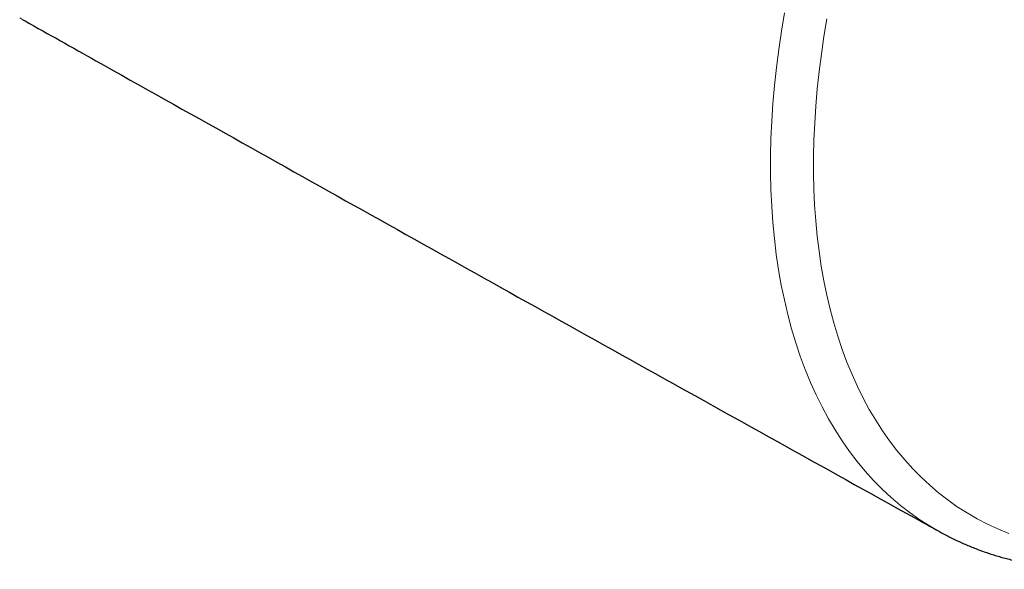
# Model space of a CAD drawing. Header units: millimetres. Extents: x 8 to 686, y 12 to 353.
# Tile 7 of 12: x 625 to 657, y 78 to 95. Entities that reach past the tile are written whole.
import ezdxf

# ---------------------------------------------------------------- set-up
doc = ezdxf.new("R2010")
doc.units = ezdxf.units.MM

msp = doc.modelspace()

# ---------------------------------------------------------------- linework, layer by layer
at = {"color": 7, "linetype": 'Continuous', "lineweight": 30}
for p, q in [((625.281, 95.266), (625.347, 95.228)), ((654.647, 78.871), (654.646, 78.871))]:
    msp.add_line(p, q, dxfattribs=at)
at = {"color": 252, "linetype": 'Continuous', "lineweight": 0, "flags": 128}
for points in [[(625.176, 95.327), (625.281, 95.266)], [(654.646, 78.871), (654.351, 79.043), (654.026, 79.251), (653.71, 79.474), (653.404, 79.712), (653.106, 79.965), (652.819, 80.231), (652.541, 80.513), (652.274, 80.808), (652.017, 81.117), (651.77, 81.44), (651.534, 81.776), (651.309, 82.126), (651.095, 82.488), (650.892, 82.863), (650.7, 83.251), (650.519, 83.651), (650.35, 84.063), (650.192, 84.486), (650.047, 84.921), (649.913, 85.366), (649.791, 85.823), (649.681, 86.29), (649.583, 86.767), (649.497, 87.254), (649.423, 87.75), (649.362, 88.255), (649.312, 88.77), (649.276, 89.292), (649.251, 89.823), (649.239, 90.361), (649.239, 90.907), (649.252, 91.459), (649.277, 92.019), (649.314, 92.584), (649.364, 93.155), (649.426, 93.732), (649.5, 94.313), (649.586, 94.899), (649.685, 95.49)], [(651.045, 95.297), (650.95, 94.728), (650.867, 94.164), (650.796, 93.605), (650.736, 93.05), (650.689, 92.5), (650.653, 91.956), (650.629, 91.418), (650.616, 90.887), (650.616, 90.361), (650.628, 89.843), (650.651, 89.333), (650.687, 88.83), (650.734, 88.335), (650.793, 87.849), (650.864, 87.371), (650.947, 86.903), (651.041, 86.444), (651.147, 85.994), (651.264, 85.555), (651.393, 85.126), (651.534, 84.708), (651.685, 84.3), (651.848, 83.904), (652.022, 83.519), (652.206, 83.146), (652.402, 82.785), (652.608, 82.437), (652.825, 82.1), (653.052, 81.777), (653.289, 81.466), (653.537, 81.169), (653.794, 80.884), (654.061, 80.614), (654.338, 80.357), (654.624, 80.114), (654.919, 79.885), (655.223, 79.67), (655.536, 79.47), (655.857, 79.284), (656.187, 79.113), (656.524, 78.957), (656.87, 78.815)]]:
    msp.add_lwpolyline(points, dxfattribs=at)
at = {"color": 7, "linetype": 'Continuous', "lineweight": 30}
for points, knots in [([(654.646, 78.872), (654.671, 78.858), (654.749, 78.814), (654.883, 78.744), (655.048, 78.66), (655.216, 78.58), (655.385, 78.503), (655.556, 78.429), (655.729, 78.359), (655.903, 78.292), (656.079, 78.228), (656.257, 78.168), (656.436, 78.111), (656.617, 78.057), (656.799, 78.007), (656.984, 77.96), (657.169, 77.916), (657.356, 77.876), (657.545, 77.84), (657.735, 77.807), (657.927, 77.777), (658.12, 77.751), (658.315, 77.728), (658.51, 77.708), (658.708, 77.693), (658.906, 77.68), (659.106, 77.671), (659.307, 77.666), (659.509, 77.664), (659.713, 77.666), (659.917, 77.671), (660.123, 77.679), (660.33, 77.691), (660.538, 77.707), (660.747, 77.726), (660.957, 77.749), (661.167, 77.775), (661.379, 77.805), (661.592, 77.838), (661.805, 77.875), (662.02, 77.915), (662.235, 77.959), (662.45, 78.006), (662.667, 78.057), (662.884, 78.111), (663.102, 78.168), (663.32, 78.23), (663.539, 78.294), (663.758, 78.362), (663.978, 78.433), (664.198, 78.508), (664.419, 78.586), (664.64, 78.667), (664.862, 78.752), (665.083, 78.84), (665.305, 78.932), (665.527, 79.027), (665.75, 79.125), (665.972, 79.226), (666.195, 79.331), (666.418, 79.438), (666.641, 79.549), (666.864, 79.664), (667.086, 79.781), (667.309, 79.902), (667.532, 80.025), (667.755, 80.152), (667.977, 80.282), (668.199, 80.415), (668.422, 80.551), (668.644, 80.69), (668.865, 80.831), (669.087, 80.976), (669.308, 81.124), (669.528, 81.275), (669.748, 81.429), (669.968, 81.585), (670.188, 81.745), (670.407, 81.907), (670.625, 82.072), (670.843, 82.24), (671.06, 82.41), (671.277, 82.584), (671.493, 82.76), (671.709, 82.938), (671.923, 83.12), (672.137, 83.304), (672.351, 83.49), (672.563, 83.679), (672.775, 83.871), (672.986, 84.065), (673.196, 84.261), (673.405, 84.46), (673.613, 84.661), (673.82, 84.865), (674.027, 85.071), (674.232, 85.28), (674.436, 85.49), (674.639, 85.703), (674.841, 85.918), (675.042, 86.136), (675.242, 86.355), (675.441, 86.577), (675.638, 86.801), (675.834, 87.027), (676.029, 87.254), (676.223, 87.484), (676.415, 87.716), (676.606, 87.95), (676.796, 88.185), (676.984, 88.423), (677.171, 88.662), (677.356, 88.903), (677.54, 89.146), (677.722, 89.391), (677.903, 89.637), (678.082, 89.885), (678.26, 90.134), (678.436, 90.385), (678.611, 90.638), (678.784, 90.892), (678.955, 91.148), (679.124, 91.405), (679.292, 91.663), (679.458, 91.923), (679.623, 92.184), (679.785, 92.447), (679.946, 92.71), (680.105, 92.975), (680.262, 93.241), (680.417, 93.508), (680.57, 93.777), (680.721, 94.046), (680.87, 94.316), (681.018, 94.587), (681.163, 94.86), (681.306, 95.133), (681.448, 95.407), (681.587, 95.681), (681.724, 95.957), (681.859, 96.233), (681.992, 96.51), (682.123, 96.788), (682.252, 97.066), (682.378, 97.345), (682.502, 97.625), (682.625, 97.905), (682.744, 98.185), (682.862, 98.466), (682.977, 98.747), (683.09, 99.028), (683.201, 99.31), (683.31, 99.592), (683.416, 99.875), (683.52, 100.157), (683.621, 100.44), (683.72, 100.723), (683.817, 101.005), (683.911, 101.288), (684.003, 101.571), (684.093, 101.854), (684.179, 102.136), (684.264, 102.419), (684.346, 102.701), (684.426, 102.983), (684.503, 103.265), (684.577, 103.547), (684.649, 103.828), (684.719, 104.109), (684.786, 104.389), (684.85, 104.669), (684.912, 104.949), (684.971, 105.228), (685.027, 105.506), (685.081, 105.784), (685.133, 106.061), (685.182, 106.337), (685.228, 106.613), (685.271, 106.888), (685.312, 107.162), (685.35, 107.435), (685.386, 107.708), (685.419, 107.979), (685.449, 108.249), (685.476, 108.519), (685.501, 108.787), (685.523, 109.055), (685.543, 109.321), (685.559, 109.586), (685.573, 109.85), (685.584, 110.112), (685.593, 110.373), (685.599, 110.633), (685.602, 110.892), (685.602, 111.149), (685.6, 111.405), (685.594, 111.659), (685.586, 111.912), (685.576, 112.164), (685.562, 112.413), (685.546, 112.661), (685.527, 112.908), (685.506, 113.152), (685.481, 113.395), (685.454, 113.637), (685.424, 113.876), (685.391, 114.114), (685.356, 114.349), (685.318, 114.583), (685.277, 114.815), (685.233, 115.044), (685.187, 115.272), (685.137, 115.498), (685.086, 115.721), (685.031, 115.943), (684.974, 116.162), (684.914, 116.379), (684.851, 116.593), (684.786, 116.806), (684.718, 117.016), (684.647, 117.223), (684.574, 117.429), (684.498, 117.632), (684.419, 117.832), (684.338, 118.03), (684.254, 118.225), (684.167, 118.418), (684.078, 118.608), (683.987, 118.795), (683.893, 118.98), (683.796, 119.162), (683.697, 119.341), (683.596, 119.517), (683.492, 119.691), (683.385, 119.862), (683.277, 120.03), (683.165, 120.195), (683.052, 120.357), (682.936, 120.516), (682.818, 120.673), (682.697, 120.826), (682.574, 120.976), (682.449, 121.124), (682.322, 121.268), (682.192, 121.409), (682.061, 121.547), (681.927, 121.683), (681.791, 121.815), (681.653, 121.943), (681.513, 122.069), (681.37, 122.192), (681.226, 122.311), (681.08, 122.428), (680.932, 122.541), (680.781, 122.651), (680.629, 122.757), (680.475, 122.861), (680.319, 122.961), (680.212, 123.028), (680.156, 123.06), (680.154, 123.061)], [0, 0, 0, 0, 0.001707, 0.005486, 0.009264, 0.013044, 0.016824, 0.020606, 0.024389, 0.028174, 0.031962, 0.035752, 0.039545, 0.043341, 0.047141, 0.050944, 0.05475, 0.058561, 0.062376, 0.066195, 0.070018, 0.073846, 0.077679, 0.081516, 0.085357, 0.089204, 0.093054, 0.09691, 0.10077, 0.104634, 0.108503, 0.112376, 0.116253, 0.120134, 0.124019, 0.127908, 0.131801, 0.135697, 0.139597, 0.143499, 0.147405, 0.151313, 0.155224, 0.159138, 0.163054, 0.166972, 0.170892, 0.174814, 0.178738, 0.182664, 0.18659, 0.190519, 0.194448, 0.198378, 0.202309, 0.206241, 0.210174, 0.214107, 0.218041, 0.221975, 0.22591, 0.229845, 0.23378, 0.237715, 0.24165, 0.245585, 0.24952, 0.253455, 0.25739, 0.261324, 0.265258, 0.269192, 0.273126, 0.277059, 0.280992, 0.284924, 0.288857, 0.292788, 0.296719, 0.30065, 0.30458, 0.30851, 0.31244, 0.316368, 0.320297, 0.324225, 0.328152, 0.332079, 0.336005, 0.339931, 0.343857, 0.347782, 0.351706, 0.35563, 0.359554, 0.363477, 0.3674, 0.371322, 0.375244, 0.379166, 0.383087, 0.387008, 0.390928, 0.394848, 0.398768, 0.402687, 0.406606, 0.410525, 0.414443, 0.418361, 0.422279, 0.426196, 0.430114, 0.434031, 0.437947, 0.441864, 0.44578, 0.449697, 0.453613, 0.457529, 0.461444, 0.46536, 0.469275, 0.473191, 0.477106, 0.481021, 0.484936, 0.488851, 0.492766, 0.496681, 0.500596, 0.504511, 0.508426, 0.512341, 0.516256, 0.520171, 0.524086, 0.528002, 0.531917, 0.535832, 0.539748, 0.543664, 0.54758, 0.551496, 0.555412, 0.559328, 0.563245, 0.567161, 0.571078, 0.574995, 0.578913, 0.582831, 0.586749, 0.590667, 0.594586, 0.598504, 0.602424, 0.606343, 0.610263, 0.614183, 0.618104, 0.622025, 0.625947, 0.629869, 0.633791, 0.637714, 0.641637, 0.64556, 0.649484, 0.653409, 0.657334, 0.661259, 0.665185, 0.669112, 0.673039, 0.676966, 0.680894, 0.684823, 0.688752, 0.692681, 0.696611, 0.700542, 0.704473, 0.708404, 0.712336, 0.716269, 0.720202, 0.724135, 0.728069, 0.732003, 0.735938, 0.739873, 0.743808, 0.747744, 0.75168, 0.755616, 0.759553, 0.763489, 0.767426, 0.771362, 0.775299, 0.779236, 0.783172, 0.787108, 0.791044, 0.794979, 0.798914, 0.802848, 0.806782, 0.810715, 0.814647, 0.818577, 0.822507, 0.826435, 0.830362, 0.834287, 0.83821, 0.842132, 0.846051, 0.849968, 0.853883, 0.857796, 0.861705, 0.865612, 0.869515, 0.873416, 0.877312, 0.881206, 0.885095, 0.888981, 0.892863, 0.896741, 0.900614, 0.904483, 0.908348, 0.912208, 0.916063, 0.919914, 0.92376, 0.927602, 0.931439, 0.935271, 0.939098, 0.942922, 0.94674, 0.950555, 0.954365, 0.958172, 0.961974, 0.965773, 0.969569, 0.973362, 0.977152, 0.980939, 0.984724, 0.988507, 0.992289, 0.996069, 0.999848, 1, 1, 1, 1]), ([(625.348, 95.228), (626.104, 94.803), (628.332, 93.552), (632.033, 91.478), (636.449, 89.007), (640.868, 86.539), (645.288, 84.074), (649.71, 81.613), (652.83, 79.879), (654.476, 78.966), (654.647, 78.871)], [0, 0, 0, 0, 0.077596, 0.228416, 0.379236, 0.530055, 0.680873, 0.83169, 0.982506, 1, 1, 1, 1])]:
    msp.add_open_spline(points, degree=3, knots=knots, dxfattribs=at)

doc.saveas('drawing.dxf')
